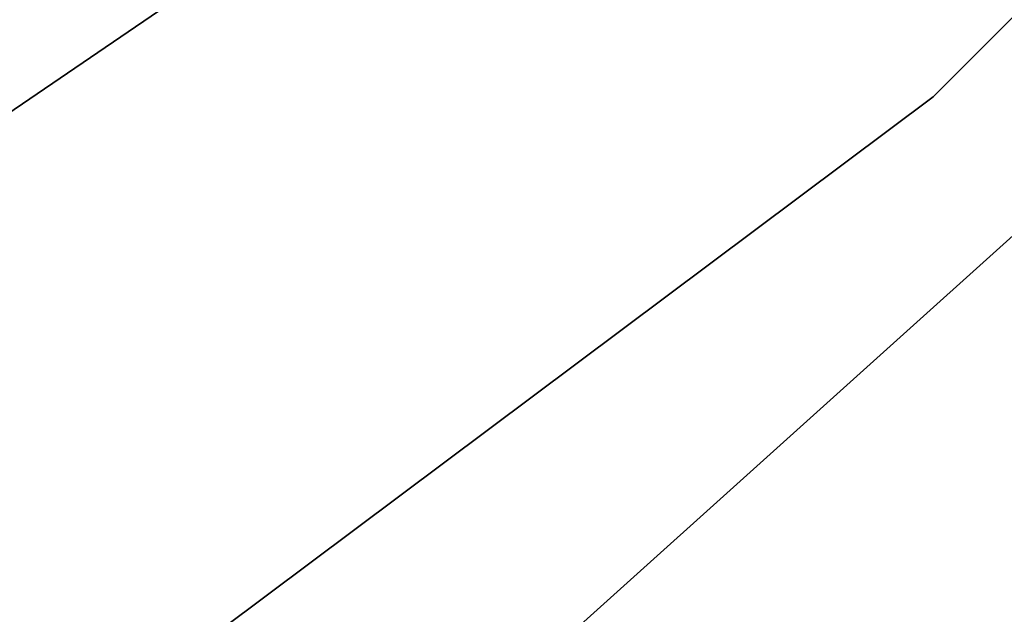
# Model space of a CAD drawing. Header units: millimetres. Extents: x -150 to 150, y -150 to 150.
# Tile 153 of 222: x 60.42 to 68.35, y -82.39 to -77.6. Entities that reach past the tile are written whole.
import ezdxf

# ---------------------------------------------------------------- set-up
doc = ezdxf.new("R2010")
doc.units = ezdxf.units.MM
doc.header["$LTSCALE"] = 25.4
doc.layers.get('0').update_dxf_attribs({"true_color": 0xff5454})

# ---------------------------------------------------------------- blocks, each defined once
blk = doc.blocks.new('CAMELEON-CANOPY-A-8566-8564-8565-8563.STL#2')
at = {"color": 0}
mesh = blk.add_polyface(dxfattribs=at)
corners = [(78.2201, -67.7781, 19.1822), (67.7781, -78.2201, 17.1822), (67.7781, -78.2201, 19.1822), (78.2201, -67.7781, 17.1822)]
mesh.append_faces([[corners[k] for k in face] for face in [(0, 1, 2), (1, 0, 3)]], dxfattribs={"vtx0": -1, "color": 0})
mesh = blk.add_polyface(dxfattribs=at)
corners = [(78.2201, -67.7781, 23.6822), (67.7781, -78.2201, 20.6822), (67.7781, -78.2201, 23.6822), (78.2201, -67.7781, 20.6822)]
mesh.append_faces([[corners[k] for k in face] for face in [(0, 1, 2), (1, 0, 3)]], dxfattribs={"vtx0": -1, "color": 0})
mesh = blk.add_polyface(dxfattribs=at)
corners = [(75.5307, -72.9391, 23.6822), (64.6445, -82.7411, 17.1822), (75.5307, -72.9391, 17.1822), (64.6445, -82.7411, 23.6822)]
mesh.append_faces([[corners[k] for k in face] for face in [(0, 1, 2), (1, 0, 3)]], dxfattribs={"vtx0": -1, "color": 0})
mesh = blk.add_polyface(dxfattribs=at)
corners = [(48.75, -84.4375, 11.3729), (60.7903, -76.2286, 4.3729), (48.75, -84.4375, 4.3729), (60.7903, -76.2286, 11.3729)]
mesh.append_faces([[corners[k] for k in face] for face in [(0, 1, 2), (1, 0, 3)]], dxfattribs={"vtx0": -1, "color": 0})
mesh = blk.add_polyface(dxfattribs=at)
corners = [(61.7255, -77.4013, 11.3729), (49.5, -85.7365, 4.3729), (61.7255, -77.4013, 4.3729), (49.5, -85.7365, 11.3729)]
mesh.append_faces([[corners[k] for k in face] for face in [(0, 1, 2), (1, 0, 3)]], dxfattribs={"vtx0": -1, "color": 0})
mesh = blk.add_polyface(dxfattribs=at)
corners = [(55.9563, -87.0697, 19.1822), (67.7781, -78.2201, 17.1822), (55.9563, -87.0697, 17.1822), (67.7781, -78.2201, 19.1822)]
mesh.append_faces([[corners[k] for k in face] for face in [(0, 1, 2), (1, 0, 3)]], dxfattribs={"vtx0": -1, "color": 0})
mesh = blk.add_polyface(dxfattribs=at)
corners = [(55.9563, -87.0697, 23.6822), (67.7781, -78.2201, 20.6822), (55.9563, -87.0697, 20.6822), (67.7781, -78.2201, 23.6822)]
mesh.append_faces([[corners[k] for k in face] for face in [(0, 1, 2), (1, 0, 3)]], dxfattribs={"vtx0": -1, "color": 0})

msp = doc.modelspace()

# ---------------------------------------------------------------- block references
at = {"color": 250, "true_color": 0x262626}
msp.add_blockref('CAMELEON-CANOPY-A-8566-8564-8565-8563.STL#2', (0, 0), dxfattribs=at)

doc.saveas('drawing.dxf')
